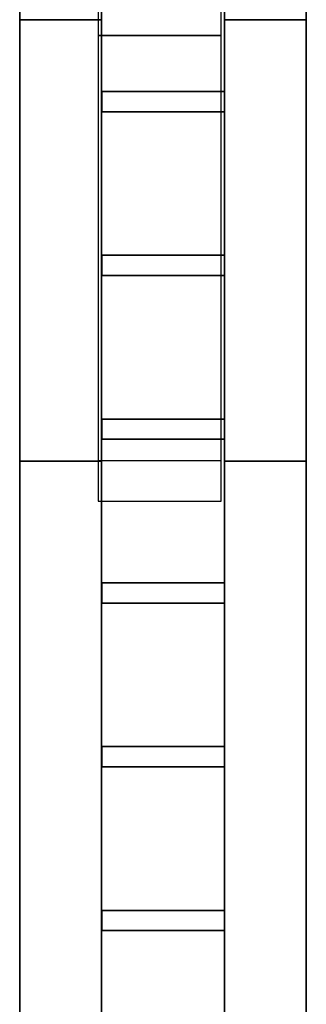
# Model space of a CAD drawing. Header units: millimetres. Extents: x -35 to 33166, y -35 to 31591.
# Tile 76 of 100: x -35 to 321, y 9362 to 10583. Entities that reach past the tile are written whole.
import ezdxf

# ---------------------------------------------------------------- set-up
doc = ezdxf.new("R2010")
doc.units = ezdxf.units.MM
doc.header["$LTSCALE"] = 25.4
doc.layers.get('0').update_dxf_attribs({"true_color": 0xffffff})
for name, color, linetype, true_color in [('end caps & lintels', 7, 'Continuous', 0xffa500), ('ICF - L1', 7, 'Continuous', 0xb4b464), ('ICF - L2', 7, 'Continuous', 0x64ff64)]:
    doc.layers.add(name, color=color, linetype=linetype, true_color=true_color)

# ---------------------------------------------------------------- blocks, each defined once
blk = doc.blocks.new('GF-WG06_RightCap_6in_#8')
for p, q in [((0, 152.4), (0, 0)), ((50, 152.4), (0, 152.4)), ((50, 152.4, 457.2), (0, 152.4, 457.2)), ((0, 152.4, 457.2), (0, 0, 457.2)), ((0, 152.4), (0, 152.4, 457.2)), ((50, 0), (50, 152.4)), ((50, 0, 457.2), (50, 152.4, 457.2)), ((50, 152.4), (50, 152.4, 457.2)), ((0, 0), (50, 0)), ((0, 0, 457.2), (50, 0, 457.2)), ((0, 0), (0, 0, 457.2)), ((50, 0), (50, 0, 457.2))]:
    blk.add_line(p, q)
blk = doc.blocks.new('GF-WG06_RightCap_6in_#9')
for p, q in [((0, 152.4), (0, 0)), ((50, 152.4), (0, 152.4)), ((50, 152.4, 457.2), (0, 152.4, 457.2)), ((0, 152.4, 457.2), (0, 0, 457.2)), ((0, 152.4), (0, 152.4, 457.2)), ((50, 0), (50, 152.4)), ((50, 0, 457.2), (50, 152.4, 457.2)), ((50, 152.4), (50, 152.4, 457.2)), ((0, 0), (50, 0)), ((0, 0, 457.2), (50, 0, 457.2)), ((0, 0), (0, 0, 457.2)), ((50, 0), (50, 0, 457.2))]:
    blk.add_line(p, q)
blk = doc.blocks.new('GF-WG06_RightCap_6in_#10')
for p, q in [((0, 152.4), (0, 0)), ((50, 152.4), (0, 152.4)), ((50, 152.4, 457.2), (0, 152.4, 457.2)), ((0, 152.4, 457.2), (0, 0, 457.2)), ((0, 152.4), (0, 152.4, 457.2)), ((50, 0), (50, 152.4)), ((50, 0, 457.2), (50, 152.4, 457.2)), ((50, 152.4), (50, 152.4, 457.2)), ((0, 0), (50, 0)), ((0, 0, 457.2), (50, 0, 457.2)), ((0, 0), (0, 0, 457.2)), ((50, 0), (50, 0, 457.2))]:
    blk.add_line(p, q)
blk = doc.blocks.new('GF-WG06_RightCap_6in_#11')
for p, q in [((0, 152.4), (0, 0)), ((50, 152.4), (0, 152.4)), ((50, 152.4, 457.2), (0, 152.4, 457.2)), ((0, 152.4, 457.2), (0, 0, 457.2)), ((0, 152.4), (0, 152.4, 457.2)), ((50, 0), (50, 152.4)), ((50, 0, 457.2), (50, 152.4, 457.2)), ((50, 152.4), (50, 152.4, 457.2)), ((0, 0), (50, 0)), ((0, 0, 457.2), (50, 0, 457.2)), ((0, 0), (0, 0, 457.2)), ((50, 0), (50, 0, 457.2))]:
    blk.add_line(p, q)
blk = doc.blocks.new('GF-WG06_RightCap_6in_#12')
for p, q in [((0, 152.4), (0, 0)), ((50, 152.4), (0, 152.4)), ((50, 152.4, 457.2), (0, 152.4, 457.2)), ((0, 152.4, 457.2), (0, 0, 457.2)), ((0, 152.4), (0, 152.4, 457.2)), ((50, 0), (50, 152.4)), ((50, 0, 457.2), (50, 152.4, 457.2)), ((50, 152.4), (50, 152.4, 457.2)), ((0, 0), (50, 0)), ((0, 0, 457.2), (50, 0, 457.2)), ((0, 0), (0, 0, 457.2)), ((50, 0), (50, 0, 457.2))]:
    blk.add_line(p, q)
blk = doc.blocks.new('GF-WG06_RightCap_6in_#13')
for p, q in [((0, 152.4), (0, 0)), ((50, 152.4), (0, 152.4)), ((50, 152.4, 457.2), (0, 152.4, 457.2)), ((0, 152.4, 457.2), (0, 0, 457.2)), ((0, 152.4), (0, 152.4, 457.2)), ((50, 0), (50, 152.4)), ((50, 0, 457.2), (50, 152.4, 457.2)), ((50, 152.4), (50, 152.4, 457.2)), ((0, 0), (50, 0)), ((0, 0, 457.2), (50, 0, 457.2)), ((0, 0), (0, 0, 457.2)), ((50, 0), (50, 0, 457.2))]:
    blk.add_line(p, q)
blk = doc.blocks.new('GF-WG06_RightCap_6in_#14')
for p, q in [((0, 152.4), (0, 0)), ((50, 152.4), (0, 152.4)), ((50, 152.4, 181.8), (0, 152.4, 181.8)), ((0, 152.4, 181.8), (0, 0, 181.8)), ((0, 152.4), (0, 152.4, 181.8)), ((50, 0), (50, 152.4)), ((50, 0, 181.8), (50, 152.4, 181.8)), ((50, 152.4), (50, 152.4, 181.8)), ((0, 0), (50, 0)), ((0, 0, 181.8), (50, 0, 181.8)), ((0, 0), (0, 0, 181.8)), ((50, 0), (50, 0, 181.8))]:
    blk.add_line(p, q)
blk = doc.blocks.new('GF-WG06_HeadLintel_6in_#3')
for p, q in [((0, 152.4), (0, 0)), ((1219.2, 152.4), (0, 152.4)), ((1219.2, 152.4, 63), (0, 152.4, 63)), ((0, 152.4, 63), (0, 0, 63)), ((0, 152.4), (0, 152.4, 63)), ((1219.2, 0), (1219.2, 152.4)), ((1219.2, 0, 63), (1219.2, 152.4, 63)), ((1219.2, 152.4), (1219.2, 152.4, 63)), ((0, 0), (1219.2, 0)), ((0, 0, 63), (1219.2, 0, 63)), ((0, 0), (0, 0, 63)), ((1219.2, 0), (1219.2, 0, 63))]:
    blk.add_line(p, q)
blk = doc.blocks.new('GF-WG06_HeadLintel_6in_#4')
for p, q in [((0, 152.4), (0, 0)), ((577.8, 152.4), (0, 152.4)), ((577.8, 152.4, 63), (0, 152.4, 63)), ((0, 152.4, 63), (0, 0, 63)), ((0, 152.4), (0, 152.4, 63)), ((577.8, 0), (577.8, 152.4)), ((577.8, 0, 63), (577.8, 152.4, 63)), ((577.8, 152.4), (577.8, 152.4, 63)), ((0, 0), (577.8, 0)), ((0, 0, 63), (577.8, 0, 63)), ((0, 0), (0, 0, 63)), ((577.8, 0), (577.8, 0, 63))]:
    blk.add_line(p, q)
blk = doc.blocks.new('6XR35_96_S_Web')
for p, q in [((-76.1, -46.8, -12.5), (-76.1, 46.8, -12.5)), ((-76.1, 46.8, -12.5), (76.1, 46.8, -12.5)), ((76.1, 46.8, 12.5), (-76.1, 46.8, 12.5)), ((-76.1, 46.8, 12.5), (-76.1, -46.8, 12.5)), ((-76.1, 46.8, -12.5), (-76.1, 46.8, 12.5)), ((76.1, 46.8, -12.5), (76.1, -46.8, -12.5)), ((76.1, -46.8, 12.5), (76.1, 46.8, 12.5)), ((76.1, 46.8, 12.5), (76.1, 46.8, -12.5)), ((76.1, -46.8, -12.5), (-76.1, -46.8, -12.5)), ((-76.1, -46.8, 12.5), (76.1, -46.8, 12.5)), ((-76.1, -46.8, 12.5), (-76.1, -46.8, -12.5)), ((76.1, -46.8, -12.5), (76.1, -46.8, 12.5))]:
    blk.add_line(p, q)
blk = doc.blocks.new('Group7872')
for p, q in [((-101.6, 547.7, 0), (-101.6, 1943.2, 0)), ((-101.6, 547.7, 457.2), (-101.6, 1943.2, 457.2)), ((0, 547.7, 0), (0, 1943.2, 0)), ((0, 547.7, 457.2), (0, 1943.2, 457.2)), ((-101.6, 547.7, 457.2), (-101.6, 547.7, 0)), ((-101.6, 547.7, 0), (0, 547.7, 0)), ((0, 547.7, 457.2), (-101.6, 547.7, 457.2)), ((0, 547.7, 0), (0, 547.7, 457.2))]:
    blk.add_line(p, q)
blk = doc.blocks.new('Group7873')
for p, q in [((-355.6, 547.7, 0), (-355.6, 1943.2, 0)), ((-355.6, 547.7, 457.2), (-355.6, 1943.2, 457.2)), ((-254, 547.7, 0), (-254, 1943.2, 0)), ((-254, 547.7, 457.2), (-254, 1943.2, 457.2)), ((-355.6, 547.7, 457.2), (-355.6, 547.7, 0)), ((-355.6, 547.7, 0), (-254, 547.7, 0)), ((-254, 547.7, 457.2), (-355.6, 547.7, 457.2)), ((-254, 547.7, 0), (-254, 547.7, 457.2))]:
    blk.add_line(p, q)
blk = doc.blocks.new('6XR35_96_S_MSG#123')
for name in ['Group7873', 'Group7872']:
    blk.add_blockref(name, (0, 0))
at = {"extrusion": (9.72607e-16, 1, -1.15708e-14)}
for p in [(177.7, 97.8, 1117.6), (177.7, 97.8, 914.4), (177.7, 97.8, 711.2)]:
    blk.add_blockref('6XR35_96_S_Web', p, dxfattribs=at)
at = {"extrusion": (9.72607e-16, 1, 1.15708e-14)}
for p in [(177.7, 359, 1117.6), (177.7, 359, 914.4), (177.7, 359, 711.2)]:
    blk.add_blockref('6XR35_96_S_Web', p, dxfattribs=at)
blk = doc.blocks.new('Group8199')
for p, q in [((-101.6, 954.1, 0), (-101.6, 2349.6, 0)), ((-101.6, 954.1, 457.2), (-101.6, 2349.6, 457.2)), ((0, 954.1, 0), (0, 2349.6, 0)), ((0, 954.1, 457.2), (0, 2349.6, 457.2)), ((-101.6, 954.1, 457.2), (-101.6, 954.1, 0)), ((-101.6, 954.1, 0), (0, 954.1, 0)), ((0, 954.1, 457.2), (-101.6, 954.1, 457.2)), ((0, 954.1, 0), (0, 954.1, 457.2))]:
    blk.add_line(p, q)
blk = doc.blocks.new('Group8200')
for p, q in [((-355.6, 954.1, 0), (-355.6, 2349.6, 0)), ((-355.6, 954.1, 457.2), (-355.6, 2349.6, 457.2)), ((-254, 954.1, 0), (-254, 2349.6, 0)), ((-254, 954.1, 457.2), (-254, 2349.6, 457.2)), ((-355.6, 954.1, 457.2), (-355.6, 954.1, 0)), ((-355.6, 954.1, 0), (-254, 954.1, 0)), ((-254, 954.1, 457.2), (-355.6, 954.1, 457.2)), ((-254, 954.1, 0), (-254, 954.1, 457.2))]:
    blk.add_line(p, q)
blk = doc.blocks.new('6XR35_96_S_MSG#9')
for name in ['Group8200', 'Group8199']:
    blk.add_blockref(name, (0, 0))
at = {"extrusion": (9.72607e-16, 1, -1.15708e-14)}
for p in [(177.7, 97.8, 1524), (177.7, 97.8, 1320.8), (177.7, 97.8, 1117.6)]:
    blk.add_blockref('6XR35_96_S_Web', p, dxfattribs=at)
at = {"extrusion": (9.72607e-16, 1, 1.15708e-14)}
for p in [(177.7, 359, 1524), (177.7, 359, 1320.8), (177.7, 359, 1117.6)]:
    blk.add_blockref('6XR35_96_S_Web', p, dxfattribs=at)
blk = doc.blocks.new('6XR35_96_S_MSG#1')
for name in ['Group7873', 'Group7872']:
    blk.add_blockref(name, (0, 0))
at = {"extrusion": (9.72607e-16, 1, -1.15708e-14)}
for p in [(177.7, 97.8, 1117.6), (177.7, 97.8, 914.4), (177.7, 97.8, 711.2)]:
    blk.add_blockref('6XR35_96_S_Web', p, dxfattribs=at)
at = {"extrusion": (9.72607e-16, 1, 1.15708e-14)}
for p in [(177.7, 359, 1117.6), (177.7, 359, 914.4), (177.7, 359, 711.2)]:
    blk.add_blockref('6XR35_96_S_Web', p, dxfattribs=at)
blk = doc.blocks.new('Group8701')
for p, q in [((-101.6, 954.1, 0), (-101.6, 2349.6, 0)), ((-101.6, 954.1, 457.2), (-101.6, 2349.6, 457.2)), ((0, 954.1, 0), (0, 2349.6, 0)), ((0, 954.1, 457.2), (0, 2349.6, 457.2)), ((-101.6, 954.1, 457.2), (-101.6, 954.1, 0)), ((-101.6, 954.1, 0), (0, 954.1, 0)), ((0, 954.1, 457.2), (-101.6, 954.1, 457.2)), ((0, 954.1, 0), (0, 954.1, 457.2))]:
    blk.add_line(p, q)
blk = doc.blocks.new('Group8702')
for p, q in [((-355.6, 954.1, 0), (-355.6, 2349.6, 0)), ((-355.6, 954.1, 457.2), (-355.6, 2349.6, 457.2)), ((-254, 954.1, 0), (-254, 2349.6, 0)), ((-254, 954.1, 457.2), (-254, 2349.6, 457.2)), ((-355.6, 954.1, 457.2), (-355.6, 954.1, 0)), ((-355.6, 954.1, 0), (-254, 954.1, 0)), ((-254, 954.1, 457.2), (-355.6, 954.1, 457.2)), ((-254, 954.1, 0), (-254, 954.1, 457.2))]:
    blk.add_line(p, q)
blk = doc.blocks.new('6XR35_96_S_MSG#17')
for name in ['Group8702', 'Group8701']:
    blk.add_blockref(name, (0, 0))
at = {"extrusion": (9.72607e-16, 1, -1.15708e-14)}
for p in [(177.7, 97.8, 1524), (177.7, 97.8, 1320.8), (177.7, 97.8, 1117.6)]:
    blk.add_blockref('6XR35_96_S_Web', p, dxfattribs=at)
at = {"extrusion": (9.72607e-16, 1, 1.15708e-14)}
for p in [(177.7, 359, 1524), (177.7, 359, 1320.8), (177.7, 359, 1117.6)]:
    blk.add_blockref('6XR35_96_S_Web', p, dxfattribs=at)
blk = doc.blocks.new('Group#1667')
for p, q in [((-101.6, 547.7, 0), (-101.6, 1943.2, 0)), ((-101.6, 547.7, 457.2), (-101.6, 1943.2, 457.2)), ((0, 547.7, 0), (0, 1943.2, 0)), ((0, 547.7, 457.2), (0, 1943.2, 457.2)), ((-101.6, 547.7, 457.2), (-101.6, 547.7, 0)), ((-101.6, 547.7, 0), (0, 547.7, 0)), ((0, 547.7, 457.2), (-101.6, 547.7, 457.2)), ((0, 547.7, 0), (0, 547.7, 457.2))]:
    blk.add_line(p, q)
blk = doc.blocks.new('Group#1668')
for p, q in [((-355.6, 547.7, 0), (-355.6, 1943.2, 0)), ((-355.6, 547.7, 457.2), (-355.6, 1943.2, 457.2)), ((-254, 547.7, 0), (-254, 1943.2, 0)), ((-254, 547.7, 457.2), (-254, 1943.2, 457.2)), ((-355.6, 547.7, 457.2), (-355.6, 547.7, 0)), ((-355.6, 547.7, 0), (-254, 547.7, 0)), ((-254, 547.7, 457.2), (-355.6, 547.7, 457.2)), ((-254, 547.7, 0), (-254, 547.7, 457.2))]:
    blk.add_line(p, q)
blk = doc.blocks.new('6XR35_96_S_MSG#24')
for name in ['Group#1668', 'Group#1667']:
    blk.add_blockref(name, (0, 0))
at = {"extrusion": (9.72607e-16, 1, -1.15708e-14)}
for p in [(177.7, 97.8, 1117.6), (177.7, 97.8, 914.4), (177.7, 97.8, 711.2)]:
    blk.add_blockref('6XR35_96_S_Web', p, dxfattribs=at)
at = {"extrusion": (9.72607e-16, 1, 1.15708e-14)}
for p in [(177.7, 359, 1117.6), (177.7, 359, 914.4), (177.7, 359, 711.2)]:
    blk.add_blockref('6XR35_96_S_Web', p, dxfattribs=at)
blk = doc.blocks.new('Group#3363')
for p, q in [((-101.6, 954.1, 0), (-101.6, 2349.6, 0)), ((-101.6, 954.1, 457.2), (-101.6, 2349.6, 457.2)), ((0, 954.1, 0), (0, 2349.6, 0)), ((0, 954.1, 457.2), (0, 2349.6, 457.2)), ((-101.6, 954.1, 0), (0, 954.1, 0)), ((0, 954.1, 457.2), (-101.6, 954.1, 457.2)), ((-101.6, 954.1, 457.2), (-101.6, 954.1, 0)), ((0, 954.1, 0), (0, 954.1, 457.2))]:
    blk.add_line(p, q)
blk = doc.blocks.new('Group#3364')
for p, q in [((-355.6, 954.1, 0), (-355.6, 2349.6, 0)), ((-355.6, 954.1, 457.2), (-355.6, 2349.6, 457.2)), ((-254, 954.1, 0), (-254, 2349.6, 0)), ((-254, 954.1, 457.2), (-254, 2349.6, 457.2)), ((-355.6, 954.1, 457.2), (-355.6, 954.1, 0)), ((-355.6, 954.1, 0), (-254, 954.1, 0)), ((-254, 954.1, 457.2), (-355.6, 954.1, 457.2)), ((-254, 954.1, 0), (-254, 954.1, 457.2))]:
    blk.add_line(p, q)
blk = doc.blocks.new('6XR35_96_S_MSG#32')
for name in ['Group#3364', 'Group#3363']:
    blk.add_blockref(name, (0, 0))
at = {"extrusion": (9.72607e-16, 1, -1.15708e-14)}
for p in [(177.7, 97.8, 1524), (177.7, 97.8, 1320.8), (177.7, 97.8, 1117.6)]:
    blk.add_blockref('6XR35_96_S_Web', p, dxfattribs=at)
at = {"extrusion": (9.72607e-16, 1, 1.15708e-14)}
for p in [(177.7, 359, 1524), (177.7, 359, 1320.8), (177.7, 359, 1117.6)]:
    blk.add_blockref('6XR35_96_S_Web', p, dxfattribs=at)
blk = doc.blocks.new('Group#3597')
for p, q in [((-101.6, 0, 457.2), (-101.6, 2438.4, 457.2)), ((0, 0, 457.2), (0, 2438.4, 457.2)), ((-101.6, 547.7, 0), (-101.6, 1943.2, 0)), ((0, 547.7, 0), (0, 1943.2, 0)), ((-101.6, 547.7, 182.3), (-101.6, 547.7, 0)), ((-101.6, 547.7, 0), (0, 547.7, 0)), ((0, 547.7, 182.3), (-101.6, 547.7, 182.3)), ((-101.6, 0, 182.3), (-101.6, 547.7, 182.3)), ((0, 547.7, 0), (0, 547.7, 182.3)), ((0, 547.7, 182.3), (0, 0, 182.3)), ((0, 0, 182.3), (-101.6, 0, 182.3)), ((-101.6, 0, 182.3), (-101.6, 0, 457.2)), ((0, 0, 457.2), (-101.6, 0, 457.2)), ((0, 0, 182.3), (0, 0, 457.2))]:
    blk.add_line(p, q)
blk = doc.blocks.new('Group#3598')
for p, q in [((-355.6, 0, 457.2), (-355.6, 2438.4, 457.2)), ((-254, 0, 457.2), (-254, 2438.4, 457.2)), ((-355.6, 547.7, 0), (-355.6, 1943.2, 0)), ((-254, 547.7, 0), (-254, 1943.2, 0)), ((-355.6, 0, 182.3), (-355.6, 547.7, 182.3)), ((-254, 547.7, 182.3), (-355.6, 547.7, 182.3)), ((-355.6, 547.7, 182.3), (-355.6, 547.7, 0)), ((-355.6, 547.7, 0), (-254, 547.7, 0)), ((-254, 547.7, 182.3), (-254, 0, 182.3)), ((-254, 547.7, 0), (-254, 547.7, 182.3)), ((-254, 0, 182.3), (-355.6, 0, 182.3)), ((-355.6, 0, 182.3), (-355.6, 0, 457.2)), ((-254, 0, 457.2), (-355.6, 0, 457.2)), ((-254, 0, 182.3), (-254, 0, 457.2))]:
    blk.add_line(p, q)
blk = doc.blocks.new('6XR35_96_S_MSG#39')
for name in ['Group#3598', 'Group#3597']:
    blk.add_blockref(name, (0, 0))
at = {"extrusion": (9.72607e-16, 1, -1.15708e-14)}
for p in [(177.7, 97.8, 1117.6), (177.7, 97.8, 914.4), (177.7, 97.8, 711.2)]:
    blk.add_blockref('6XR35_96_S_Web', p, dxfattribs=at)
at = {"extrusion": (9.72607e-16, 1, 1.15708e-14)}
for p in [(177.7, 359, 1117.6), (177.7, 359, 914.4), (177.7, 359, 711.2), (177.7, 359, 508), (177.7, 359, 304.8), (177.7, 359, 101.6)]:
    blk.add_blockref('6XR35_96_S_Web', p, dxfattribs=at)
blk = doc.blocks.new('Group9656')
for p, q in [((-101.6, 1288.6, 182.3), (-101.6, 2438.4, 182.3)), ((-101.6, 2438.4, 182.3), (0, 2438.4, 182.3)), ((-101.6, 0, 457.2), (-101.6, 2438.4, 457.2)), ((-101.6, 2438.4, 457.2), (-101.6, 2438.4, 182.3)), ((0, 2438.4, 457.2), (-101.6, 2438.4, 457.2)), ((0, 2438.4, 182.3), (0, 1288.6, 182.3)), ((0, 0, 457.2), (0, 2438.4, 457.2)), ((0, 2438.4, 457.2), (0, 2438.4, 182.3))]:
    blk.add_line(p, q)
blk = doc.blocks.new('Group#3596')
for p, q in [((-355.6, 1288.6, 182.3), (-355.6, 2438.4, 182.3)), ((-355.6, 2438.4, 182.3), (-254, 2438.4, 182.3)), ((-355.6, 0, 457.2), (-355.6, 2438.4, 457.2)), ((-355.6, 2438.4, 457.2), (-355.6, 2438.4, 182.3)), ((-254, 2438.4, 457.2), (-355.6, 2438.4, 457.2)), ((-254, 2438.4, 182.3), (-254, 1288.6, 182.3)), ((-254, 0, 457.2), (-254, 2438.4, 457.2)), ((-254, 2438.4, 457.2), (-254, 2438.4, 182.3))]:
    blk.add_line(p, q)
blk = doc.blocks.new('6XR35_96_S_MSG#38')
for name in ['Group#3596', 'Group9656']:
    blk.add_blockref(name, (0, 0))
blk = doc.blocks.new('Group#4136')
for p, q in [((-101.6, 0, 98.3), (-101.6, 2438.4, 98.3)), ((-101.6, 2438.4, 0), (-101.6, 0, 0)), ((-101.6, 2438.4, 457.2), (-101.6, 0, 457.2)), ((-101.6, 2438.4, 250.9), (-101.6, 0, 250.9)), ((0, 2438.4, 0), (0, 0, 0)), ((0, 0, 98.3), (0, 2438.4, 98.3)), ((0, 2438.4, 250.9), (0, 0, 250.9)), ((0, 2438.4, 457.2), (0, 0, 457.2))]:
    blk.add_line(p, q)
blk = doc.blocks.new('Group#4137')
for p, q in [((-355.6, 0, 0), (-355.6, 2438.4, 0)), ((-355.6, 0, 457.2), (-355.6, 2438.4, 457.2)), ((-254, 0, 98.3), (-254, 2438.4, 98.3)), ((-254, 2438.4, 98.3), (-254, 0, 98.3)), ((-254, 2438.4, 250.9), (-254, 0, 250.9)), ((-254, 2438.4, 250.9), (-254, 0, 250.9)), ((-254, 2438.4, 0), (-254, 0, 0)), ((-254, 2438.4, 457.2), (-254, 0, 457.2))]:
    blk.add_line(p, q)
blk = doc.blocks.new('Group10356')
for p, q in [((-76.1, 0.5, 12.5), (76.1, 0.5, 12.5)), ((76.1, 0.5, -12.5), (-76.1, 0.5, -12.5)), ((-76.1, 0.5, -12.5), (-76.1, 0.5, 12.5)), ((-76.1, -46.8, -12.5), (-76.1, 0.5, -12.5)), ((-76.1, -46.8, 12.5), (-76.1, 0.5, 12.5)), ((76.1, 0.5, 12.5), (76.1, 0.5, -12.5)), ((76.1, -46.8, -12.5), (76.1, 0.5, -12.5)), ((76.1, -46.8, 12.5), (76.1, 0.5, 12.5)), ((-76.1, -46.8, -12.5), (76.1, -46.8, -12.5)), ((76.1, -46.8, 12.5), (-76.1, -46.8, 12.5)), ((-76.1, -46.8, 12.5), (-76.1, -46.8, -12.5)), ((76.1, -46.8, 12.5), (76.1, -46.8, -12.5))]:
    blk.add_line(p, q)
blk = doc.blocks.new('Group#4141')
for p, q in [((-76.1, 0.5, 12.5), (76.1, 0.5, 12.5)), ((76.1, 0.5, -12.5), (-76.1, 0.5, -12.5)), ((-76.1, 0.5, -12.5), (-76.1, 0.5, 12.5)), ((-76.1, -46.8, -12.5), (-76.1, 0.5, -12.5)), ((-76.1, -46.8, 12.5), (-76.1, 0.5, 12.5)), ((76.1, 0.5, 12.5), (76.1, 0.5, -12.5)), ((76.1, -46.8, -12.5), (76.1, 0.5, -12.5)), ((76.1, -46.8, 12.5), (76.1, 0.5, 12.5)), ((-76.1, -46.8, -12.5), (76.1, -46.8, -12.5)), ((76.1, -46.8, 12.5), (-76.1, -46.8, 12.5)), ((-76.1, -46.8, 12.5), (-76.1, -46.8, -12.5)), ((76.1, -46.8, 12.5), (76.1, -46.8, -12.5))]:
    blk.add_line(p, q)
blk = doc.blocks.new('Group#4142')
for p, q in [((-76.1, 0.5, 12.5), (76.1, 0.5, 12.5)), ((76.1, 0.5, -12.5), (-76.1, 0.5, -12.5)), ((-76.1, 0.5, -12.5), (-76.1, 0.5, 12.5)), ((-76.1, -46.8, -12.5), (-76.1, 0.5, -12.5)), ((-76.1, -46.8, 12.5), (-76.1, 0.5, 12.5)), ((76.1, 0.5, 12.5), (76.1, 0.5, -12.5)), ((76.1, -46.8, -12.5), (76.1, 0.5, -12.5)), ((76.1, -46.8, 12.5), (76.1, 0.5, 12.5)), ((-76.1, -46.8, -12.5), (76.1, -46.8, -12.5)), ((76.1, -46.8, 12.5), (-76.1, -46.8, 12.5)), ((-76.1, -46.8, 12.5), (-76.1, -46.8, -12.5)), ((76.1, -46.8, 12.5), (76.1, -46.8, -12.5))]:
    blk.add_line(p, q)
blk = doc.blocks.new('Group#4143')
for p, q in [((-76.1, 0.5, 12.5), (76.1, 0.5, 12.5)), ((76.1, 0.5, -12.5), (-76.1, 0.5, -12.5)), ((-76.1, 0.5, -12.5), (-76.1, 0.5, 12.5)), ((-76.1, -46.8, -12.5), (-76.1, 0.5, -12.5)), ((-76.1, -46.8, 12.5), (-76.1, 0.5, 12.5)), ((76.1, 0.5, 12.5), (76.1, 0.5, -12.5)), ((76.1, -46.8, -12.5), (76.1, 0.5, -12.5)), ((76.1, -46.8, 12.5), (76.1, 0.5, 12.5)), ((-76.1, -46.8, -12.5), (76.1, -46.8, -12.5)), ((76.1, -46.8, 12.5), (-76.1, -46.8, 12.5)), ((-76.1, -46.8, 12.5), (-76.1, -46.8, -12.5)), ((76.1, -46.8, 12.5), (76.1, -46.8, -12.5))]:
    blk.add_line(p, q)
blk = doc.blocks.new('Group#4144')
for p, q in [((-76.1, 0.5, 12.5), (76.1, 0.5, 12.5)), ((76.1, 0.5, -12.5), (-76.1, 0.5, -12.5)), ((-76.1, 0.5, -12.5), (-76.1, 0.5, 12.5)), ((-76.1, -46.8, -12.5), (-76.1, 0.5, -12.5)), ((-76.1, -46.8, 12.5), (-76.1, 0.5, 12.5)), ((76.1, 0.5, 12.5), (76.1, 0.5, -12.5)), ((76.1, -46.8, -12.5), (76.1, 0.5, -12.5)), ((76.1, -46.8, 12.5), (76.1, 0.5, 12.5)), ((-76.1, -46.8, -12.5), (76.1, -46.8, -12.5)), ((76.1, -46.8, 12.5), (-76.1, -46.8, 12.5)), ((-76.1, -46.8, 12.5), (-76.1, -46.8, -12.5)), ((76.1, -46.8, 12.5), (76.1, -46.8, -12.5))]:
    blk.add_line(p, q)
blk = doc.blocks.new('Group#4145')
for p, q in [((-76.1, 0.5, 12.5), (76.1, 0.5, 12.5)), ((76.1, 0.5, -12.5), (-76.1, 0.5, -12.5)), ((-76.1, 0.5, -12.5), (-76.1, 0.5, 12.5)), ((-76.1, -46.8, -12.5), (-76.1, 0.5, -12.5)), ((-76.1, -46.8, 12.5), (-76.1, 0.5, 12.5)), ((76.1, 0.5, 12.5), (76.1, 0.5, -12.5)), ((76.1, -46.8, -12.5), (76.1, 0.5, -12.5)), ((76.1, -46.8, 12.5), (76.1, 0.5, 12.5)), ((-76.1, -46.8, -12.5), (76.1, -46.8, -12.5)), ((76.1, -46.8, 12.5), (-76.1, -46.8, 12.5)), ((-76.1, -46.8, 12.5), (-76.1, -46.8, -12.5)), ((76.1, -46.8, 12.5), (76.1, -46.8, -12.5))]:
    blk.add_line(p, q)
blk = doc.blocks.new('6XR35_96_S_MSG#48')
for name in ['Group#4137', 'Group#4136']:
    blk.add_blockref(name, (0, 0))
at = {"extrusion": (9.72607e-16, 1, -1.15708e-14)}
for name, p in [('Group10356', (177.7, 97.8, 1524)), ('Group#4141', (177.7, 97.8, 1320.8)), ('Group#4142', (177.7, 97.8, 1117.6)), ('Group#4143', (177.7, 97.8, 914.4)), ('Group#4144', (177.7, 97.8, 711.2)), ('Group#4145', (177.7, 97.8, 508))]:
    blk.add_blockref(name, p, dxfattribs=at)
blk = doc.blocks.new('Group3573')
at = {"layer": 'ICF - L1', "extrusion": (0, 0, -1), "zscale": -1, "rotation": 180}
for name, p in [('6XR35_96_S_MSG#38', (-321, 13021.6, -2643.2)), ('6XR35_96_S_MSG#48', (-321, 10989.6, -3100.4)), ('6XR35_96_S_MSG#39', (-321, 10583.2, -2643.2)), ('6XR35_96_S_MSG#123', (-321, 10583.2, 100)), ('6XR35_96_S_MSG#9', (-321, 10989.6, -357.2)), ('6XR35_96_S_MSG#1', (-321, 10583.2, -814.4)), ('6XR35_96_S_MSG#17', (-321, 10989.6, -1271.6)), ('6XR35_96_S_MSG#24', (-321, 10583.2, -1728.8)), ('6XR35_96_S_MSG#32', (-321, 10989.6, -2186))]:
    blk.add_blockref(name, p, dxfattribs=at)
blk = doc.blocks.new('Group10033')
for p, q in [((-101.6, 0, 457.2), (-101.6, 2438.4, 457.2)), ((0, 0, 457.2), (0, 2438.4, 457.2)), ((-101.6, 0, 0), (-101.6, 1887.2, 0)), ((0, 0, 0), (0, 1887.2, 0)), ((-101.6, 0, 0), (0, 0, 0)), ((-101.6, 0, 457.2), (0, 0, 457.2)), ((-101.6, 0, 457.2), (-101.6, 0, 0)), ((0, 0, 457.2), (0, 0, 0))]:
    blk.add_line(p, q)
blk = doc.blocks.new('Group#4820')
for p, q in [((-355.6, 0, 457.2), (-355.6, 2438.4, 457.2)), ((-254, 0, 457.2), (-254, 2438.4, 457.2)), ((-355.6, 0, 0), (-355.6, 1887.2, 0)), ((-254, 0, 0), (-254, 1887.2, 0)), ((-355.6, 0, 0), (-254, 0, 0)), ((-355.6, 0, 457.2), (-254, 0, 457.2)), ((-355.6, 0, 457.2), (-355.6, 0, 0)), ((-254, 0, 457.2), (-254, 0, 0))]:
    blk.add_line(p, q)
blk = doc.blocks.new('6XR35_96_S#1_MSG#37')
for name in ['Group#4820', 'Group10033']:
    blk.add_blockref(name, (0, 0))
at = {"extrusion": (9.72607e-16, 1, -1.15708e-14)}
for p in [(177.7, 97.8, 1117.6), (177.7, 97.8, 914.4), (177.7, 97.8, 711.2), (177.7, 97.8, 508), (177.7, 97.8, 304.8), (177.7, 97.8, 101.6)]:
    blk.add_blockref('6XR35_96_S_Web', p, dxfattribs=at)
at = {"extrusion": (9.72607e-16, 1, 1.15708e-14)}
for p in [(177.7, 359, 1117.6), (177.7, 359, 914.4), (177.7, 359, 711.2), (177.7, 359, 508), (177.7, 359, 304.8), (177.7, 359, 101.6)]:
    blk.add_blockref('6XR35_96_S_Web', p, dxfattribs=at)
blk = doc.blocks.new('Group9483')
for p, q in [((-101.6, 0, 0), (-101.6, 2438.4, 0)), ((0, 0, 0), (0, 2438.4, 0)), ((-101.6, 0, 457.2), (-101.6, 2293.6, 457.2)), ((0, 0, 457.2), (0, 2293.6, 457.2))]:
    blk.add_line(p, q)
blk = doc.blocks.new('Group9484')
for p, q in [((-355.6, 0, 0), (-355.6, 2438.4, 0)), ((-254, 0, 0), (-254, 2438.4, 0)), ((-355.6, 0, 457.2), (-355.6, 2293.6, 457.2)), ((-254, 0, 457.2), (-254, 2293.6, 457.2))]:
    blk.add_line(p, q)
blk = doc.blocks.new('6XR35_96_S#1_MSG#14')
for name in ['Group9484', 'Group9483']:
    blk.add_blockref(name, (0, 0))
at = {"extrusion": (9.72607e-16, 1, -1.15708e-14)}
for p in [(177.7, 97.8, 1524), (177.7, 97.8, 1320.8), (177.7, 97.8, 1117.6), (177.7, 97.8, 914.4), (177.7, 97.8, 711.2), (177.7, 97.8, 508)]:
    blk.add_blockref('6XR35_96_S_Web', p, dxfattribs=at)
at = {"extrusion": (9.72607e-16, 1, 1.15708e-14)}
for p in [(177.7, 359, 1524), (177.7, 359, 1320.8), (177.7, 359, 1117.6), (177.7, 359, 914.4), (177.7, 359, 711.2), (177.7, 359, 508)]:
    blk.add_blockref('6XR35_96_S_Web', p, dxfattribs=at)
blk = doc.blocks.new('Group9751')
for p, q in [((-101.6, 0, 0), (-101.6, 1887.2, 0)), ((-101.6, 0, 457.2), (-101.6, 1887.2, 457.2)), ((0, 0, 0), (0, 1887.2, 0)), ((0, 0, 457.2), (0, 1887.2, 457.2)), ((-101.6, 0, 0), (0, 0, 0)), ((0, 0, 457.2), (-101.6, 0, 457.2)), ((-101.6, 0, 457.2), (-101.6, 0, 0)), ((0, 0, 457.2), (0, 0, 0))]:
    blk.add_line(p, q)
blk = doc.blocks.new('Group9752')
for p, q in [((-355.6, 0, 0), (-355.6, 1887.2, 0)), ((-355.6, 0, 457.2), (-355.6, 1887.2, 457.2)), ((-254, 0, 0), (-254, 1887.2, 0)), ((-254, 0, 457.2), (-254, 1887.2, 457.2)), ((-355.6, 0, 0), (-254, 0, 0)), ((-254, 0, 457.2), (-355.6, 0, 457.2)), ((-355.6, 0, 457.2), (-355.6, 0, 0)), ((-254, 0, 457.2), (-254, 0, 0))]:
    blk.add_line(p, q)
blk = doc.blocks.new('6XR35_96_S#1_MSG#24')
for name in ['Group9752', 'Group9751']:
    blk.add_blockref(name, (0, 0))
at = {"extrusion": (9.72607e-16, 1, -1.15708e-14)}
for p in [(177.7, 97.8, 1117.6), (177.7, 97.8, 914.4), (177.7, 97.8, 711.2), (177.7, 97.8, 508), (177.7, 97.8, 304.8), (177.7, 97.8, 101.6)]:
    blk.add_blockref('6XR35_96_S_Web', p, dxfattribs=at)
at = {"extrusion": (9.72607e-16, 1, 1.15708e-14)}
for p in [(177.7, 359, 1117.6), (177.7, 359, 914.4), (177.7, 359, 711.2), (177.7, 359, 508), (177.7, 359, 304.8), (177.7, 359, 101.6)]:
    blk.add_blockref('6XR35_96_S_Web', p, dxfattribs=at)
blk = doc.blocks.new('Group#4808')
for p, q in [((-101.6, 0, 0), (-101.6, 2293.6, 0)), ((-101.6, 0, 457.2), (-101.6, 2293.6, 457.2)), ((0, 0, 0), (0, 2293.6, 0)), ((0, 0, 457.2), (0, 2293.6, 457.2))]:
    blk.add_line(p, q)
blk = doc.blocks.new('Group9919')
for p, q in [((-355.6, 0, 0), (-355.6, 2293.6, 0)), ((-355.6, 0, 457.2), (-355.6, 2293.6, 457.2)), ((-254, 0, 0), (-254, 2293.6, 0)), ((-254, 0, 457.2), (-254, 2293.6, 457.2))]:
    blk.add_line(p, q)
blk = doc.blocks.new('6XR35_96_S#1_MSG#33')
for name in ['Group9919', 'Group#4808']:
    blk.add_blockref(name, (0, 0))
at = {"extrusion": (9.72607e-16, 1, -1.15708e-14)}
for p in [(177.7, 97.8, 1524), (177.7, 97.8, 1320.8), (177.7, 97.8, 1117.6), (177.7, 97.8, 914.4), (177.7, 97.8, 711.2), (177.7, 97.8, 508)]:
    blk.add_blockref('6XR35_96_S_Web', p, dxfattribs=at)
at = {"extrusion": (9.72607e-16, 1, 1.15708e-14)}
for p in [(177.7, 359, 1524), (177.7, 359, 1320.8), (177.7, 359, 1117.6), (177.7, 359, 914.4), (177.7, 359, 711.2), (177.7, 359, 508)]:
    blk.add_blockref('6XR35_96_S_Web', p, dxfattribs=at)
blk = doc.blocks.new('Group431')
for p, q in [((-101.6, 2438.4, 457.2), (-101.6, 0, 457.2)), ((-101.6, 2438.4), (-101.6, 0)), ((0, 0), (0, 2438.4)), ((0, 2438.4, 457.2), (0, 0, 457.2))]:
    blk.add_line(p, q)
blk = doc.blocks.new('Group432')
for p, q in [((-355.6, 0, 457.2), (-355.6, 2438.4, 457.2)), ((-355.6, 2438.4), (-355.6, 0)), ((-254, 0, 457.2), (-254, 2438.4, 457.2)), ((-254, 0), (-254, 2438.4))]:
    blk.add_line(p, q)
blk = doc.blocks.new('6XR35_96_S#1')
for name in ['Group432', 'Group431']:
    blk.add_blockref(name, (0, 0))
at = {"extrusion": (9.72607e-16, 1, -1.15708e-14)}
for p in [(177.7, 97.8, 1524), (177.7, 97.8, 1320.8), (177.7, 97.8, 1117.6), (177.7, 97.8, 914.4), (177.7, 97.8, 711.2), (177.7, 97.8, 508), (177.7, 97.8, 304.8), (177.7, 97.8, 101.6)]:
    blk.add_blockref('6XR35_96_S_Web', p, dxfattribs=at)
at = {"extrusion": (9.72607e-16, 1, 1.15708e-14)}
for p in [(177.7, 359, 1524), (177.7, 359, 1320.8), (177.7, 359, 1117.6), (177.7, 359, 914.4), (177.7, 359, 711.2), (177.7, 359, 508), (177.7, 359, 304.8), (177.7, 359, 101.6)]:
    blk.add_blockref('6XR35_96_S_Web', p, dxfattribs=at)
blk = doc.blocks.new('Group#4907')
for p, q in [((-101.6, 2438.4, 124.2), (-101.6, 0, 124.2)), ((0, 2438.4, 124.2), (-101.6, 2438.4, 124.2)), ((-101.6, 2438.4, 0), (-101.6, 2438.4, 124.2)), ((-101.6, 2438.4, 0), (-101.6, 0, 0)), ((0, 2438.4, 0), (-101.6, 2438.4, 0)), ((0, 0, 124.2), (0, 2438.4, 124.2)), ((0, 2438.4, 0), (0, 0, 0)), ((0, 2438.4, 0), (0, 2438.4, 124.2))]:
    blk.add_line(p, q)
blk = doc.blocks.new('Group10543')
for p, q in [((-355.6, 2438.4, 124.2), (-355.6, 0, 124.2)), ((-254, 2438.4, 124.2), (-355.6, 2438.4, 124.2)), ((-355.6, 2438.4, 0), (-355.6, 2438.4, 124.2)), ((-355.6, 2438.4, 0), (-355.6, 0, 0)), ((-254, 2438.4, 0), (-355.6, 2438.4, 0)), ((-254, 0, 124.2), (-254, 2438.4, 124.2)), ((-254, 2438.4, 0), (-254, 0, 0)), ((-254, 2438.4, 0), (-254, 2438.4, 124.2))]:
    blk.add_line(p, q)
blk = doc.blocks.new('6XR35_96_S#1_MSG#49')
for name in ['Group10543', 'Group#4907']:
    blk.add_blockref(name, (0, 0))
blk = doc.blocks.new('Group#4909')
for p, q in [((-101.6, 2438.4, 124.2), (-101.6, 0, 124.2)), ((-101.6, 2438.4, 0), (-101.6, 0, 0)), ((0, 0, 124.2), (0, 2438.4, 124.2)), ((0, 2438.4, 0), (0, 0, 0)), ((-101.6, 0, 124.2), (0, 0, 124.2)), ((-101.6, 0, 0), (-101.6, 0, 124.2)), ((0, 0, 0), (-101.6, 0, 0)), ((0, 0, 0), (0, 0, 124.2))]:
    blk.add_line(p, q)
blk = doc.blocks.new('Group#4910')
for p, q in [((-355.6, 2438.4, 124.2), (-355.6, 0, 124.2)), ((-355.6, 2438.4, 0), (-355.6, 0, 0)), ((-254, 0, 124.2), (-254, 2438.4, 124.2)), ((-254, 2438.4, 0), (-254, 0, 0)), ((-355.6, 0, 124.2), (-254, 0, 124.2)), ((-355.6, 0, 0), (-355.6, 0, 124.2)), ((-254, 0, 0), (-355.6, 0, 0)), ((-254, 0, 0), (-254, 0, 124.2))]:
    blk.add_line(p, q)
blk = doc.blocks.new('Group#4916')
for p, q in [((-76.1, 26.4, 12.5), (76.1, 26.4, 12.5)), ((76.1, 26.4, -12.5), (-76.1, 26.4, -12.5)), ((-76.1, 26.4, -12.5), (-76.1, 26.4, 12.5)), ((-76.1, -46.8, -12.5), (-76.1, 26.4, -12.5)), ((-76.1, -46.8, 12.5), (-76.1, 26.4, 12.5)), ((76.1, 26.4, 12.5), (76.1, 26.4, -12.5)), ((76.1, -46.8, -12.5), (76.1, 26.4, -12.5)), ((76.1, -46.8, 12.5), (76.1, 26.4, 12.5)), ((-76.1, -46.8, -12.5), (76.1, -46.8, -12.5)), ((76.1, -46.8, 12.5), (-76.1, -46.8, 12.5)), ((-76.1, -46.8, 12.5), (-76.1, -46.8, -12.5)), ((76.1, -46.8, 12.5), (76.1, -46.8, -12.5))]:
    blk.add_line(p, q)
blk = doc.blocks.new('Group#4917')
for p, q in [((-76.1, 26.4, 12.5), (76.1, 26.4, 12.5)), ((76.1, 26.4, -12.5), (-76.1, 26.4, -12.5)), ((-76.1, 26.4, -12.5), (-76.1, 26.4, 12.5)), ((-76.1, -46.8, -12.5), (-76.1, 26.4, -12.5)), ((-76.1, -46.8, 12.5), (-76.1, 26.4, 12.5)), ((76.1, 26.4, 12.5), (76.1, 26.4, -12.5)), ((76.1, -46.8, -12.5), (76.1, 26.4, -12.5)), ((76.1, -46.8, 12.5), (76.1, 26.4, 12.5)), ((-76.1, -46.8, -12.5), (76.1, -46.8, -12.5)), ((76.1, -46.8, 12.5), (-76.1, -46.8, 12.5)), ((-76.1, -46.8, 12.5), (-76.1, -46.8, -12.5)), ((76.1, -46.8, 12.5), (76.1, -46.8, -12.5))]:
    blk.add_line(p, q)
blk = doc.blocks.new('Group10567')
for p, q in [((-76.1, 26.4, 12.5), (76.1, 26.4, 12.5)), ((76.1, 26.4, -12.5), (-76.1, 26.4, -12.5)), ((-76.1, 26.4, -12.5), (-76.1, 26.4, 12.5)), ((-76.1, -46.8, -12.5), (-76.1, 26.4, -12.5)), ((-76.1, -46.8, 12.5), (-76.1, 26.4, 12.5)), ((76.1, 26.4, 12.5), (76.1, 26.4, -12.5)), ((76.1, -46.8, -12.5), (76.1, 26.4, -12.5)), ((76.1, -46.8, 12.5), (76.1, 26.4, 12.5)), ((-76.1, -46.8, -12.5), (76.1, -46.8, -12.5)), ((76.1, -46.8, 12.5), (-76.1, -46.8, 12.5)), ((-76.1, -46.8, 12.5), (-76.1, -46.8, -12.5)), ((76.1, -46.8, 12.5), (76.1, -46.8, -12.5))]:
    blk.add_line(p, q)
blk = doc.blocks.new('Group#4918')
for p, q in [((-76.1, 26.4, 12.5), (76.1, 26.4, 12.5)), ((76.1, 26.4, -12.5), (-76.1, 26.4, -12.5)), ((-76.1, 26.4, -12.5), (-76.1, 26.4, 12.5)), ((-76.1, -46.8, -12.5), (-76.1, 26.4, -12.5)), ((-76.1, -46.8, 12.5), (-76.1, 26.4, 12.5)), ((76.1, 26.4, 12.5), (76.1, 26.4, -12.5)), ((76.1, -46.8, -12.5), (76.1, 26.4, -12.5)), ((76.1, -46.8, 12.5), (76.1, 26.4, 12.5)), ((-76.1, -46.8, -12.5), (76.1, -46.8, -12.5)), ((76.1, -46.8, 12.5), (-76.1, -46.8, 12.5)), ((-76.1, -46.8, 12.5), (-76.1, -46.8, -12.5)), ((76.1, -46.8, 12.5), (76.1, -46.8, -12.5))]:
    blk.add_line(p, q)
blk = doc.blocks.new('Group10569')
for p, q in [((-76.1, 26.4, 12.5), (76.1, 26.4, 12.5)), ((76.1, 26.4, -12.5), (-76.1, 26.4, -12.5)), ((-76.1, 26.4, -12.5), (-76.1, 26.4, 12.5)), ((-76.1, -46.8, -12.5), (-76.1, 26.4, -12.5)), ((-76.1, -46.8, 12.5), (-76.1, 26.4, 12.5)), ((76.1, 26.4, 12.5), (76.1, 26.4, -12.5)), ((76.1, -46.8, -12.5), (76.1, 26.4, -12.5)), ((76.1, -46.8, 12.5), (76.1, 26.4, 12.5)), ((-76.1, -46.8, -12.5), (76.1, -46.8, -12.5)), ((76.1, -46.8, 12.5), (-76.1, -46.8, 12.5)), ((-76.1, -46.8, 12.5), (-76.1, -46.8, -12.5)), ((76.1, -46.8, 12.5), (76.1, -46.8, -12.5))]:
    blk.add_line(p, q)
blk = doc.blocks.new('Group#4919')
for p, q in [((-76.1, 26.4, 12.5), (76.1, 26.4, 12.5)), ((76.1, 26.4, -12.5), (-76.1, 26.4, -12.5)), ((-76.1, 26.4, -12.5), (-76.1, 26.4, 12.5)), ((-76.1, -46.8, -12.5), (-76.1, 26.4, -12.5)), ((-76.1, -46.8, 12.5), (-76.1, 26.4, 12.5)), ((76.1, 26.4, 12.5), (76.1, 26.4, -12.5)), ((76.1, -46.8, -12.5), (76.1, 26.4, -12.5)), ((76.1, -46.8, 12.5), (76.1, 26.4, 12.5)), ((-76.1, -46.8, -12.5), (76.1, -46.8, -12.5)), ((76.1, -46.8, 12.5), (-76.1, -46.8, 12.5)), ((-76.1, -46.8, 12.5), (-76.1, -46.8, -12.5)), ((76.1, -46.8, 12.5), (76.1, -46.8, -12.5))]:
    blk.add_line(p, q)
blk = doc.blocks.new('6XR35_96_S#1_MSG#50')
for name in ['Group#4910', 'Group#4909']:
    blk.add_blockref(name, (0, 0))
at = {"extrusion": (9.72607e-16, 1, -1.15708e-14)}
for name, p in [('Group#4916', (177.7, 97.8, 1117.6)), ('Group#4917', (177.7, 97.8, 914.4)), ('Group10567', (177.7, 97.8, 711.2)), ('Group#4918', (177.7, 97.8, 508)), ('Group10569', (177.7, 97.8, 304.8)), ('Group#4919', (177.7, 97.8, 101.6))]:
    blk.add_blockref(name, p, dxfattribs=at)
blk = doc.blocks.new('Group3664')
at = {"layer": 'ICF - L2', "extrusion": (0, 0, -1), "zscale": -1, "rotation": 180}
for name, p in [('6XR35_96_S#1_MSG#49', (-321, 13021.6, -6300.8)), ('6XR35_96_S#1_MSG#14', (-321, 10989.6, -4014.8)), ('6XR35_96_S#1_MSG#33', (-321, 10989.6, -4929.2)), ('6XR35_96_S#1', (-321, 10989.6, -5843.6)), ('6XR35_96_S#1_MSG#37', (-321, 10583.2, -5386.4)), ('6XR35_96_S#1_MSG#24', (-321, 10583.2, -4472)), ('6XR35_96_S#1', (-321, 10583.2, -3557.6)), ('6XR35_96_S#1_MSG#50', (-321, 10583.2, -6300.8))]:
    blk.add_blockref(name, p, dxfattribs=at)

msp = doc.modelspace()

# ---------------------------------------------------------------- block references
for name in ['Group3573', 'Group3664']:
    msp.add_blockref(name, (0, 0))
at = {"layer": 'end caps & lintels', "rotation": 270}
for name, p in [('GF-WG06_HeadLintel_6in_#3', (62.8, 11783, 2825)), ('GF-WG06_HeadLintel_6in_#4', (62.8, 10563.8, 2825)), ('GF-WG06_RightCap_6in_#8', (62.8, 10036, -100)), ('GF-WG06_RightCap_6in_#9', (62.8, 10036, 357.2)), ('GF-WG06_RightCap_6in_#10', (62.8, 10036, 814.4)), ('GF-WG06_RightCap_6in_#11', (62.8, 10036, 1271.6)), ('GF-WG06_RightCap_6in_#12', (62.8, 10036, 1728.8)), ('GF-WG06_RightCap_6in_#13', (62.8, 10036, 2186)), ('GF-WG06_RightCap_6in_#14', (62.8, 10036, 2643.2))]:
    msp.add_blockref(name, p, dxfattribs=at)

doc.saveas('drawing.dxf')
